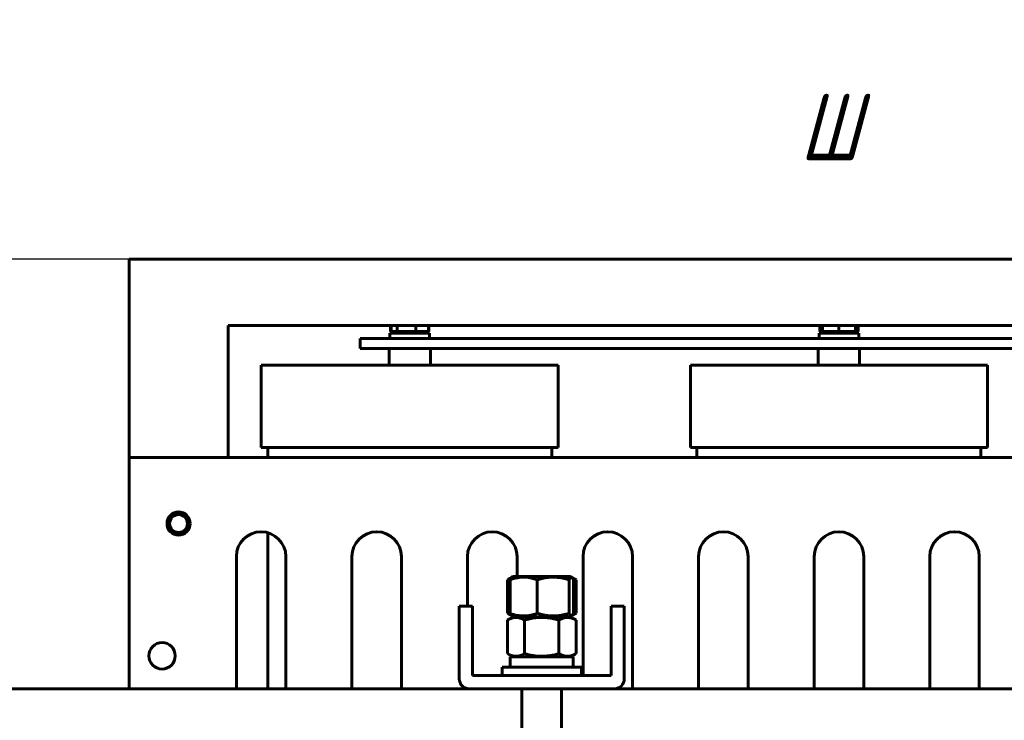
# Model space of a CAD drawing. Header units: millimetres. Extents: x 0 to 297, y 0 to 420.
# Tile 9 of 16: x 99 to 174, y 198 to 251. Entities that reach past the tile are written whole.
import ezdxf

# ---------------------------------------------------------------- set-up
doc = ezdxf.new("R2010")
doc.units = ezdxf.units.MM
doc.linetypes.add('K5LT_BASIC', pattern=[0])
doc.linetypes.add('K5LT_THIN', pattern=[0])
doc.layers.add('Системный слой', color=7, linetype='Continuous')
doc.styles.add('KDIMTEXTSTYLE', font='GOST_AU.SHX', dxfattribs={"width": 0.96, "oblique": 15, "height": 5})
doc.dimstyles.new('KDIMSTYLE (0.25)', dxfattribs={"dimtxt": 5, "dimasz": 1, "dimexe": 2, "dimexo": 0, "dimgap": 1, "dimtad": 1, "dimlfac": 4, "dimtxsty": 'KDIMTEXTSTYLE', "dimsah": 1, "dimcen": 0, "dimdle": 1, "dimadec": 0, "dimazin": 0, "dimtfac": 0.667, "dimtmove": 0, "dimatfit": 3, "dimfxl": 1, "dimtvp": 1, "dimtolj": 1, "dimtzin": 0, "dimarcsym": 0})

# ---------------------------------------------------------------- blocks, each defined once
blk = doc.blocks.new('U7')
at = {"layer": 'Системный слой', "color": 150, "linetype": 'K5LT_BASIC', "lineweight": 60, "true_color": 0x0080ff}
for p, q in [((136.61, 209.263), (136.774, 209.263)), ((136.774, 209.263), (140.922, 209.263))]:
    blk.add_line(p, q, dxfattribs=at)
blk = doc.blocks.new('U8')
at = {"layer": 'Системный слой', "color": 150, "linetype": 'K5LT_BASIC', "lineweight": 60, "true_color": 0x0080ff}
for p, q in [((140.828, 209.008), (140.896, 209.134)), ((140.896, 209.134), (140.965, 209.201)), ((140.965, 209.201), (141.035, 209.198)), ((141.035, 209.198), (141.079, 209.158)), ((141.079, 209.158), (141.123, 209.093)), ((141.123, 209.093), (141.166, 209.008))]:
    blk.add_line(p, q, dxfattribs=at)
blk = doc.blocks.new('U9')
at = {"layer": 'Системный слой', "color": 150, "linetype": 'K5LT_BASIC', "lineweight": 60, "true_color": 0x0080ff}
for p, q in [((140.874, 206.377), (140.828, 206.468)), ((140.942, 206.289), (140.874, 206.377)), ((141.012, 206.269), (140.942, 206.289)), ((141.035, 206.278), (141.012, 206.269)), ((141.079, 206.317), (141.035, 206.278)), ((141.123, 206.382), (141.079, 206.317)), ((141.166, 206.468), (141.123, 206.382))]:
    blk.add_line(p, q, dxfattribs=at)
blk = doc.blocks.new('U11')
at = {"layer": 'Системный слой', "color": 150, "linetype": 'K5LT_BASIC', "lineweight": 60, "true_color": 0x0080ff}
for p, q in [((159.766, 227.663), (162.522, 227.663)), ((162.522, 227.663), (162.766, 227.663))]:
    blk.add_line(p, q, dxfattribs=at)
blk = doc.blocks.new('U12')
at = {"layer": 'Системный слой', "color": 150, "linetype": 'K5LT_BASIC', "lineweight": 60, "true_color": 0x0080ff}
for p, q in [((135.766, 202.388), (138.48, 202.388)), ((138.48, 202.388), (141.766, 202.388))]:
    blk.add_line(p, q, dxfattribs=at)
blk = doc.blocks.new('U22')
at = {"layer": 'Системный слой', "color": 150, "linetype": 'K5LT_BASIC', "lineweight": 60, "true_color": 0x0080ff}
blk.add_line((137.266, 182.855), (137.266, 200.763), dxfattribs=at)
blk = doc.blocks.new('U23')
at = {"layer": 'Системный слой', "color": 150, "linetype": 'K5LT_BASIC', "lineweight": 60, "true_color": 0x0080ff}
blk.add_line((140.266, 182.855), (140.266, 200.763), dxfattribs=at)
blk = doc.blocks.new('U48')
at = {"layer": 'Системный слой', "color": 150, "linetype": 'K5LT_BASIC', "lineweight": 60, "true_color": 0x0080ff}
for p, q in [((118.016, 219.013), (118.016, 218.263)), ((118.016, 212.57), (118.016, 200.763))]:
    blk.add_line(p, q, dxfattribs=at)
blk = doc.blocks.new('U50')
at = {"layer": 'Системный слой', "color": 150, "linetype": 'K5LT_BASIC', "lineweight": 60, "true_color": 0x0080ff}
for p, q in [((133.266, 200.763), (97.516, 200.763)), ((178.266, 200.763), (144.266, 200.763))]:
    blk.add_line(p, q, dxfattribs=at)
blk = doc.blocks.new('U81')
at = {"layer": 'Системный слой', "color": 150, "linetype": 'K5LT_BASIC', "lineweight": 60, "true_color": 0x0080ff}
for p, q in [((133.141, 210.763), (133.141, 207.013)), ((133.141, 200.773), (133.141, 200.763))]:
    blk.add_line(p, q, dxfattribs=at)
blk = doc.blocks.new('U117')
at = {"layer": 'Системный слой', "color": 150, "linetype": 'K5LT_BASIC', "lineweight": 60, "true_color": 0x0080ff}
for p, q in [((136.168, 209.008), (136.257, 209.056)), ((136.257, 209.056), (136.346, 209.099)), ((136.346, 209.099), (136.436, 209.136))]:
    blk.add_line(p, q, dxfattribs=at)
blk = doc.blocks.new('U118')
at = {"layer": 'Системный слой', "color": 150, "linetype": 'K5LT_BASIC', "lineweight": 60, "true_color": 0x0080ff}
for p, q in [((141.096, 209.136), (141.186, 209.099)), ((141.186, 209.099), (141.275, 209.056)), ((141.275, 209.056), (141.364, 209.008))]:
    blk.add_line(p, q, dxfattribs=at)
blk = doc.blocks.new('U119')
at = {"layer": 'Системный слой', "color": 150, "linetype": 'K5LT_BASIC', "lineweight": 60, "true_color": 0x0080ff}
for p, q in [((141.186, 206.376), (141.096, 206.34)), ((141.275, 206.419), (141.186, 206.376)), ((141.364, 206.468), (141.275, 206.419))]:
    blk.add_line(p, q, dxfattribs=at)
blk = doc.blocks.new('U120')
at = {"layer": 'Системный слой', "color": 150, "linetype": 'K5LT_BASIC', "lineweight": 60, "true_color": 0x0080ff}
for p, q in [((136.257, 206.419), (136.168, 206.468)), ((136.346, 206.376), (136.257, 206.419)), ((136.436, 206.34), (136.346, 206.376))]:
    blk.add_line(p, q, dxfattribs=at)
blk = doc.blocks.new('KDIMARROW_01')
at = {"layer": 'Системный слой'}
blk.add_hatch(color=0, dxfattribs=at).paths.add_polyline_path([(-5, -0.658), (0, 0), (-5, 0.658), (-4.5, 0)])
at = {"layer": 'Системный слой', "color": 0, "linetype": 'K5LT_THIN', "lineweight": 18}
for p, q in [((-4.5, 0), (-5, 0.658)), ((-5, 0.658), (0, 0)), ((0, 0), (-5, -0.658)), ((-5, -0.658), (-4.5, 0)), ((0, 0), (-1, 0))]:
    blk.add_line(p, q, dxfattribs=at)

msp = doc.modelspace()

# ---------------------------------------------------------------- linework, layer by layer
at = {"layer": 'Системный слой', "color": 150, "linetype": 'K5LT_BASIC', "lineweight": 60, "true_color": 0x0080ff}
for p, q in [((107.5158, 233.2628), (215.0158, 233.2628)), ((107.5158, 232.5128), (107.5158, 233.2628)), ((107.5158, 219.0128), (107.5158, 232.5128)), ((115.0158, 228.2628), (207.5158, 228.2628)), ((115.0158, 219.0128), (115.0158, 228.2628)), ((127.3224, 227.7878), (127.3224, 228.2628)), ((127.3507, 227.7878), (127.3507, 228.2628)), ((127.812, 227.7878), (127.812, 228.2628)), ((129.2272, 227.7878), (129.2272, 228.2628)), ((130.1809, 227.7878), (130.1809, 228.2628)), ((130.2092, 227.7878), (130.2092, 228.2628)), ((159.8224, 227.7878), (159.8224, 228.2628)), ((160.0158, 227.7878), (160.0158, 228.2628)), ((161.2658, 227.7878), (161.2658, 228.2628)), ((162.5158, 227.7878), (162.5158, 228.2628)), ((162.7092, 227.7878), (162.7092, 228.2628)), ((127.2658, 227.2628), (127.2658, 227.6628)), ((127.2658, 227.6628), (130.2658, 227.6628)), ((127.3507, 227.7878), (127.3224, 227.7878)), ((127.812, 227.7878), (127.3507, 227.7878)), ((127.6733, 227.6628), (127.5483, 227.7878)), ((129.2272, 227.7878), (127.812, 227.7878)), ((130.1809, 227.7878), (129.2272, 227.7878)), ((129.8583, 227.6628), (129.9833, 227.7878)), ((130.2092, 227.7878), (130.1809, 227.7878)), ((130.2658, 227.2628), (130.2658, 227.6628)), ((159.7658, 227.2628), (159.7658, 227.6628)), ((160.0158, 227.7878), (159.8224, 227.7878)), ((161.2658, 227.7878), (160.0158, 227.7878)), ((160.1733, 227.6628), (160.0483, 227.7878)), ((162.5158, 227.7878), (161.2658, 227.7878)), ((162.3583, 227.6628), (162.4833, 227.7878)), ((162.7092, 227.7878), (162.5158, 227.7878)), ((162.7658, 227.2628), (162.7658, 227.6628)), ((197.5158, 227.2628), (125.0158, 227.2628)), ((125.0158, 226.5128), (125.0158, 227.2628)), ((197.5158, 226.5128), (125.0158, 226.5128)), ((127.2033, 226.5128), (127.2033, 225.2628)), ((130.3283, 226.5128), (130.3283, 225.2628)), ((159.7033, 226.5128), (159.7033, 225.2628)), ((162.8283, 226.5128), (162.8283, 225.2628)), ((117.5158, 225.2628), (117.5158, 219.0128)), ((117.5158, 225.2628), (140.0158, 225.2628)), ((140.0158, 225.2628), (140.0158, 219.0128)), ((150.0158, 225.2628), (150.0158, 219.0128)), ((150.0158, 225.2628), (172.5158, 225.2628)), ((172.5158, 225.2628), (172.5158, 219.0128)), ((107.5158, 218.2628), (107.5158, 219.0128)), ((115.0158, 219.0128), (115.0158, 218.2628)), ((117.5158, 219.0128), (140.0158, 219.0128)), ((139.5158, 219.0128), (139.5158, 218.2628)), ((150.0158, 219.0128), (172.5158, 219.0128)), ((150.5158, 219.0128), (150.5158, 218.2628)), ((172.0158, 219.0128), (172.0158, 218.2628)), ((115.0158, 218.2628), (107.5158, 218.2628)), ((107.5158, 217.5128), (107.5158, 218.2628)), ((107.5158, 218.2628), (207.5158, 218.2628)), ((107.5158, 200.7628), (107.5158, 217.5128)), ((115.6408, 210.7628), (115.6408, 200.7628)), ((119.3908, 200.7628), (119.3908, 210.7628)), ((124.3908, 210.7628), (124.3908, 200.7628)), ((128.1408, 200.7628), (128.1408, 210.7628)), ((136.8908, 209.2628), (136.8908, 210.7628)), ((141.8908, 210.7628), (141.8908, 201.7628)), ((145.6408, 200.7628), (145.6408, 210.7628)), ((150.6408, 210.7628), (150.6408, 200.7628)), ((154.3908, 200.7628), (154.3908, 210.7628)), ((159.3908, 210.7628), (159.3908, 200.7628)), ((163.1408, 200.7628), (163.1408, 210.7628)), ((168.1408, 210.7628), (168.1408, 200.7628)), ((171.8908, 200.7628), (171.8908, 210.7628)), ((136.4965, 209.1975), (136.1677, 209.0077)), ((136.1677, 209.0077), (136.1677, 206.4679)), ((136.3659, 209.0077), (136.3659, 206.4679)), ((136.6096, 209.2628), (136.4965, 209.1975)), ((138.4277, 209.0077), (138.4277, 206.4679)), ((140.8276, 209.0077), (140.8276, 206.4679)), ((140.9221, 209.2628), (141.0351, 209.1975)), ((141.0351, 209.1975), (141.3639, 209.0077)), ((141.1657, 209.0077), (141.1657, 206.4679)), ((141.3639, 209.0077), (141.3639, 206.4679)), ((132.5158, 206.2628), (132.5158, 207.0128)), ((132.5158, 207.0128), (133.5158, 207.0128)), ((133.5158, 207.0128), (133.5158, 206.2628)), ((144.0158, 207.0128), (145.0158, 207.0128)), ((144.0158, 206.2628), (144.0158, 207.0128)), ((145.0158, 207.0128), (145.0158, 206.2628)), ((132.5158, 206.2628), (132.5158, 201.5128)), ((133.5158, 201.7628), (133.5158, 206.2628)), ((136.4965, 206.2781), (136.1677, 206.4679)), ((136.6096, 206.2128), (136.1677, 205.9577)), ((136.1677, 205.9577), (136.1677, 203.4179)), ((136.6096, 206.2128), (136.4965, 206.2781)), ((136.6096, 206.2128), (140.9221, 206.2128)), ((136.6096, 206.2128), (140.9221, 206.2128)), ((137.4668, 205.9577), (137.4668, 203.4179)), ((140.0648, 205.9577), (140.0648, 203.4179)), ((140.9221, 206.2128), (141.0351, 206.2781)), ((140.9221, 206.2128), (141.3639, 205.9577)), ((141.0351, 206.2781), (141.3639, 206.4679)), ((141.3639, 205.9577), (141.3639, 203.4179)), ((144.0158, 206.2628), (144.0158, 201.7628)), ((145.0158, 201.5128), (145.0158, 206.2628)), ((136.6096, 203.1628), (136.1677, 203.4179)), ((136.3783, 202.3878), (136.3783, 203.1628)), ((136.3783, 203.1628), (141.1533, 203.1628)), ((140.9221, 203.1628), (141.3639, 203.4179)), ((141.1533, 202.3878), (141.1533, 203.1628)), ((135.7658, 201.7628), (135.7658, 202.3878)), ((141.7658, 201.7628), (141.7658, 202.3878)), ((144.0158, 201.7628), (133.5158, 201.7628)), ((133.2658, 200.7628), (144.2658, 200.7628))]:
    msp.add_line(p, q, dxfattribs=at)
for centre, radius in [((111.2658, 213.2628), 0.875), ((111.2658, 213.2628), 0.825), ((111.2658, 213.2628), 0.75), ((111.2658, 213.2628), 0.675), ((110.0158, 203.252), 1)]:
    msp.add_circle(centre, radius, dxfattribs=at)
for centre, radius, start, end in [((117.5158, 210.7628), 1.875, 0, 180), ((126.2658, 210.7628), 1.875, 0, 180), ((135.0158, 210.7628), 1.875, 0, 180), ((143.7658, 210.7628), 1.875, 0, 180), ((152.5158, 210.7628), 1.875, 0, 180), ((161.2658, 210.7628), 1.875, 0, 180), ((170.0158, 210.7628), 1.875, 0, 180), ((133.2658, 201.5128), 0.75, 180, 270), ((144.2658, 201.5128), 0.75, 270, 0)]:
    msp.add_arc(centre, radius, start, end, dxfattribs=at)
for points, knots in [([(136.3659, 209.0077), (136.4948, 209.0546), (136.6846, 209.114), (136.9188, 209.1644), (137.0656, 209.1876), (137.1973, 209.2018), (137.31, 209.2079), (137.4253, 209.2093), (137.5415, 209.2057), (137.6807, 209.1936), (137.7959, 209.1773), (137.9328, 209.1526), (138.1378, 209.1054), (138.3169, 209.048), (138.4277, 209.0077)], [0, 0, 0, 0, 2.8814613, 4.2007918, 5.12203, 6.0737295, 7.054851, 7.5526049, 8.5536622, 9.549854, 10.5399482, 11.0322282, 12.5081996, 15, 15, 15, 15]), ([(136.4965, 209.1975), (136.4849, 209.1908), (136.4566, 209.1671), (136.413, 209.1051), (136.3813, 209.0419), (136.3659, 209.0077)], [0, 0, 0, 0, 1.5734711, 3.8428207, 6, 6, 6, 6]), ([(138.4277, 209.0077), (138.5121, 209.0341), (138.6633, 209.0777), (138.8405, 209.1194), (138.9787, 209.1473), (139.0999, 209.1684), (139.2501, 209.1885), (139.406, 209.2025), (139.5651, 209.2094), (139.7255, 209.2085), (139.886, 209.1999), (140.0531, 209.1831), (140.2653, 209.1515), (140.5264, 209.0959), (140.726, 209.0395), (140.8276, 209.0077)], [0, 0, 0, 0, 1.7574755, 3.1079822, 3.5727801, 4.521117, 5.5143802, 6.5389537, 7.5882315, 8.6450228, 9.7032882, 10.765137, 11.9622257, 13.9323, 16, 16, 16, 16]), ([(136.1677, 205.9577), (136.2489, 206.0046), (136.3685, 206.064), (136.5161, 206.1144), (136.6085, 206.1376), (136.6916, 206.1518), (136.7625, 206.1579), (136.8352, 206.1593), (136.9084, 206.1557), (136.9961, 206.1436), (137.0687, 206.1273), (137.1549, 206.1026), (137.2841, 206.0554), (137.397, 205.998), (137.4668, 205.9577)], [0, 0, 0, 0, 2.8814613, 4.2007918, 5.12203, 6.0737295, 7.054851, 7.5526049, 8.5536622, 9.549854, 10.5399482, 11.0322282, 12.5081996, 15, 15, 15, 15]), ([(138.4277, 206.4679), (138.2988, 206.421), (138.109, 206.3616), (137.8748, 206.3112), (137.728, 206.288), (137.5963, 206.2738), (137.4836, 206.2677), (137.3683, 206.2663), (137.2521, 206.2699), (137.1129, 206.282), (136.9977, 206.2983), (136.8608, 206.323), (136.6558, 206.3702), (136.4767, 206.4276), (136.3659, 206.4679)], [0, 0, 0, 0, 2.8814613, 4.2007918, 5.12203, 6.0737295, 7.054851, 7.5526049, 8.5536622, 9.549854, 10.5399482, 11.0322282, 12.5081996, 15, 15, 15, 15]), ([(136.3659, 206.4679), (136.3935, 206.4067), (136.4213, 206.3562), (136.465, 206.3018), (136.4807, 206.2872), (136.4965, 206.2781)], [0.0000002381, 0.0000002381, 0.0000002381, 0.0000002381, 0.0026241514, 0.0026241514, 0.0040824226, 0.0040824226, 0.0040824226, 0.0040824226]), ([(137.4668, 205.9577), (137.4869, 205.9635), (137.5276, 205.9751), (137.6097, 205.9975), (137.7124, 206.0238), (137.8365, 206.0528), (137.9928, 206.0852), (138.1809, 206.1174), (138.3465, 206.1372), (138.457, 206.1466), (138.5311, 206.1519), (138.7004, 206.1605), (138.9523, 206.1587), (139.2705, 206.13), (139.5211, 206.0893), (139.7208, 206.0473), (139.8538, 206.0152), (139.9682, 205.9851), (140.0326, 205.967), (140.0648, 205.9577)], [0.009237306, 0.009237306, 0.009237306, 0.009237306, 0.009490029, 0.009742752, 0.010248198, 0.010753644, 0.01125909, 0.012147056, 0.013035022, 0.013257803, 0.013480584, 0.013926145, 0.015290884, 0.016498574, 0.017706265, 0.018327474, 0.018948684, 0.01935084, 0.019752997, 0.019752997, 0.019752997, 0.019752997]), ([(140.8276, 206.4679), (140.6762, 206.4205), (140.4529, 206.3606), (140.178, 206.3102), (140.0057, 206.2871), (139.8523, 206.2733), (139.7169, 206.2673), (139.5841, 206.2665), (139.4496, 206.2705), (139.2926, 206.2824), (139.1486, 206.3001), (138.9623, 206.33), (138.7259, 206.3804), (138.5292, 206.4362), (138.4277, 206.4679)], [0, 0, 0, 0, 2.8883787, 4.2258149, 5.1533753, 6.1047294, 7.0775738, 7.6606295, 8.5561613, 9.5552416, 10.5544492, 11.2185175, 13.019437, 15, 15, 15, 15]), ([(140.0648, 205.9577), (140.1461, 206.0046), (140.2657, 206.064), (140.4132, 206.1144), (140.5057, 206.1376), (140.5887, 206.1518), (140.6597, 206.1579), (140.7323, 206.1593), (140.8055, 206.1557), (140.8932, 206.1436), (140.9658, 206.1273), (141.0521, 206.1026), (141.1812, 206.0554), (141.2941, 205.998), (141.3639, 205.9577)], [0, 0, 0, 0, 2.8814613, 4.2007918, 5.12203, 6.0737295, 7.054851, 7.5526049, 8.5536622, 9.549854, 10.5399482, 11.0322282, 12.5081996, 15, 15, 15, 15]), ([(137.4668, 203.4179), (137.3607, 203.3567), (137.2539, 203.3062), (137.038, 203.2363), (136.9289, 203.2171), (136.7633, 203.2169), (136.7078, 203.2215), (136.598, 203.2399), (136.5435, 203.2535), (136.381, 203.306), (136.2739, 203.3566), (136.1677, 203.4179)], [0.000000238, 0.000000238, 0.000000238, 0.000000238, 0.002624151, 0.002624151, 0.005248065, 0.005248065, 0.006560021, 0.006560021, 0.007871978, 0.007871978, 0.010495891, 0.010495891, 0.010495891, 0.010495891]), ([(140.0648, 203.4179), (139.8549, 203.3573), (139.6421, 203.3068), (139.3167, 203.2539), (139.207, 203.2402), (138.9861, 203.2216), (138.876, 203.2169), (138.5466, 203.2169), (138.3285, 203.2358), (137.8945, 203.3057), (137.6781, 203.3569), (137.4668, 203.4179)], [0.003844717, 0.003844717, 0.003844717, 0.003844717, 0.006467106, 0.006467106, 0.0077783, 0.0077783, 0.009089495, 0.009089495, 0.011711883, 0.011711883, 0.014334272, 0.014334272, 0.014334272, 0.014334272]), ([(141.3639, 203.4179), (141.2578, 203.3567), (141.151, 203.3062), (140.9351, 203.2363), (140.826, 203.2171), (140.6604, 203.2169), (140.6049, 203.2215), (140.4952, 203.2399), (140.4406, 203.2535), (140.2781, 203.306), (140.171, 203.3566), (140.0648, 203.4179)], [0.000000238, 0.000000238, 0.000000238, 0.000000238, 0.002624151, 0.002624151, 0.005248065, 0.005248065, 0.006560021, 0.006560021, 0.007871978, 0.007871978, 0.010495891, 0.010495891, 0.010495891, 0.010495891])]:
    msp.add_open_spline(points, degree=3, knots=knots, dxfattribs=at)

# ---------------------------------------------------------------- block references
at = {"layer": 'Системный слой'}
for name in ['U11', 'U48', 'U81', 'U117', 'U7', 'U8', 'U118', 'U120', 'U9', 'U119', 'U12', 'U50', 'U22', 'U23']:
    msp.add_blockref(name, (0, 0), dxfattribs=at)

# ---------------------------------------------------------------- dimensions: what is measured, and where the dimension line sits
at = {"layer": 'Системный слой', "color": 7}
msp.add_linear_dim(base=(94.8283, 243.2628), p1=(226.2658, 199.5128), p2=(94.8283, 186.3495), location=(160.5471, 243.2628), text='\\H5.0;\\W0.965;\\Q15;\\H5.0;\\W0.965;\\Q15;\\Q15;Ш', dimstyle='KDIMSTYLE (0.25)', override={"dimexo": 0, "dimblk1": 'KDIMARROW_01', "dimblk2": 'KDIMARROW_01', "dimse1": 0, "dimse2": 0, "dimclrt": 7, "dimtolj": 1}, dxfattribs=at).render()
msp.add_linear_dim(base=(84.8283, 233.2628), p1=(105.0158, 70.7628), p2=(107.5158, 233.2628), angle=90, location=(84.8283, 152.0128), text='\\H5.0;\\W0.965;\\Q15;\\H5.0;\\W0.965;\\Q15;\\Q15;В', dimstyle='KDIMSTYLE (0.25)', override={"dimexo": 0, "dimblk1": 'KDIMARROW_01', "dimblk2": 'KDIMARROW_01', "dimse1": 0, "dimse2": 0, "dimclrt": 7, "dimtolj": 1}, dxfattribs=at).render()

doc.saveas('drawing.dxf')
